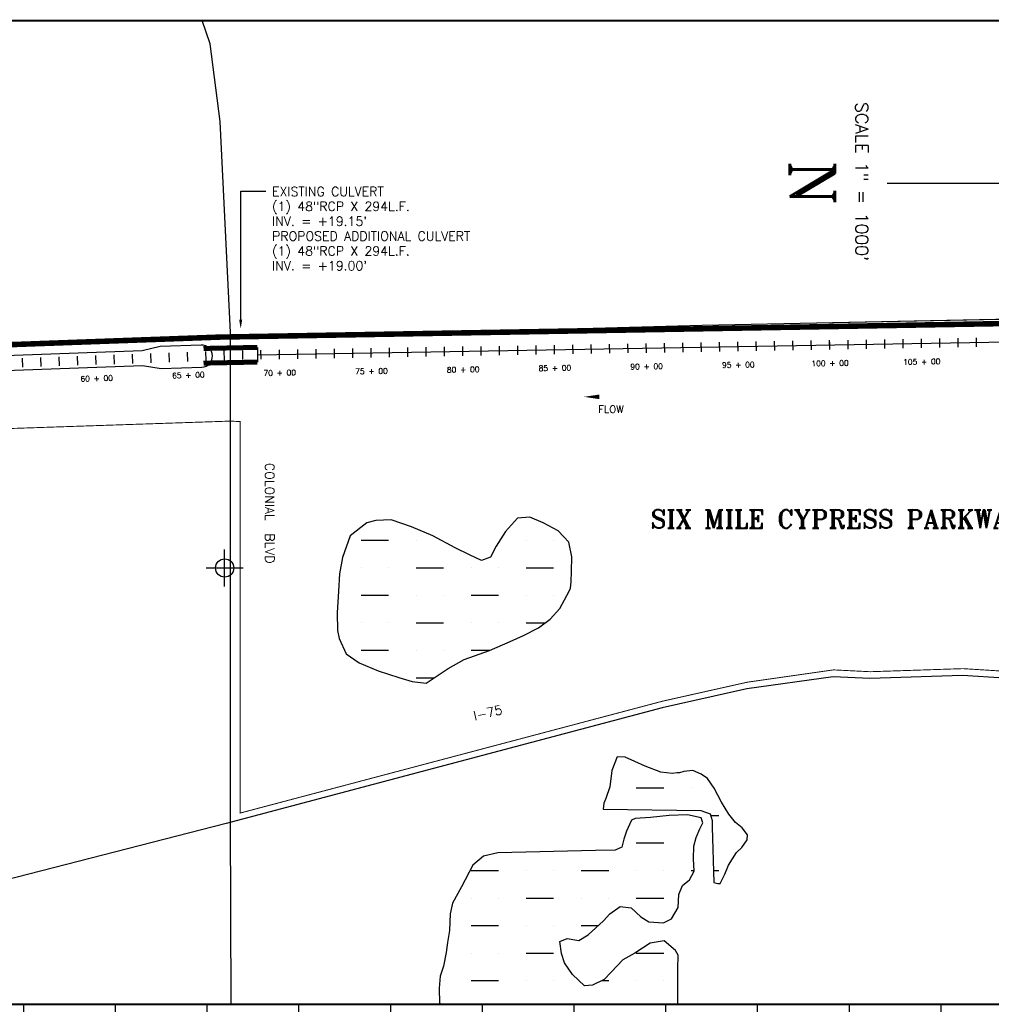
# Model space of a CAD drawing. Extents: x 236772 to 253542, y 822159 to 834586.
# Tile 4 of 5: x 242640 to 247936, y 829221 to 834586. Entities that reach past the tile are written whole.
import ezdxf
from ezdxf.enums import TextEntityAlignment as Align

# ---------------------------------------------------------------- set-up
doc = ezdxf.new("R2010")
doc.units = 0
doc.header["$LTSCALE"] = 800
doc.header["$PDMODE"] = 34
doc.header["$PDSIZE"] = 100
for name, pattern in [('CENTER', [0]), ('DASHED', [0]), ('STREAM', [0])]:
    doc.linetypes.add(name, pattern=pattern)
doc.layers.get('0').update_dxf_attribs({"linetype": 'CONTINUOUS'})
for name, color, linetype in [('BORDER', 1, 'CONTINUOUS'), ('GRID', 2, 'CONTINUOUS'), ('HATCH', 3, 'CONTINUOUS'), ('MAJROADS', 9, 'CONTINUOUS'), ('MORE_WL', 14, 'CONTINUOUS'), ('PLAKES', 5, 'CONTINUOUS'), ('PRSTRUCT', 13, 'CONTINUOUS'), ('SEC', 2, 'CONTINUOUS'), ('STATIONS', 7, 'CONTINUOUS'), ('STRUCTTEXT', 7, 'CONTINUOUS'), ('SUBBASINS', 6, 'DASHED'), ('SURVCENTER', 7, 'CENTER'), ('TEXT', 7, 'CONTINUOUS'), ('WSHEDS', 11, 'CONTINUOUS')]:
    doc.layers.add(name, color=color, linetype=linetype)
doc.styles.get("Standard").update_dxf_attribs({"font": 'ROMANT'})

# ---------------------------------------------------------------- blocks, each defined once
blk = doc.blocks.new('FCSTCK')
at = {"layer": 'SURVCENTER', "color": 0}
blk.add_line((0, -0.5), (0, 0.5), dxfattribs=at)
blk = doc.blocks.new('FCSTA')
at = {"color": 0}
blk.add_attdef('FCSTA', text='', height=1, dxfattribs=at).set_placement((0, 0), align=Align.MIDDLE)
blk = doc.blocks.new('*X')
at = {"color": 0}
for p, q in [((244500, 831750), (244650, 831750)), ((244800, 831750), (244800, 831750)), ((245400, 831750), (245400, 831750)), ((245550, 831750), (245550, 831750)), ((244500, 831600), (244500, 831600)), ((244650, 831600), (244650, 831600)), ((244800, 831600), (244950, 831600)), ((245100, 831600), (245100, 831600)), ((245250, 831600), (245250, 831600)), ((245400, 831600), (245550, 831600)), ((237028.1, 831384.4), (237028.1, 831414.4)), ((237037.5, 831384.4), (237037.5, 831421.9)), ((237046.9, 831384.4), (237046.9, 831414.4)), ((237628.1, 831384.4), (237628.1, 831414.4)), ((237637.5, 831384.4), (237637.5, 831421.9)), ((237646.9, 831384.4), (237646.9, 831414.4)), ((244500, 831450), (244650, 831450)), ((244800, 831450), (244800, 831450)), ((244950, 831450), (244950, 831450)), ((245100, 831450), (245250, 831450)), ((245400, 831450), (245400, 831450)), ((245550, 831450), (245550, 831450)), ((237000, 831384.4), (237075, 831384.4)), ((237018.7, 831384.4), (237006.7, 831405.2)), ((237056.3, 831384.4), (237068.3, 831405.2)), ((237600, 831384.4), (237675, 831384.4)), ((237618.7, 831384.4), (237606.7, 831405.2)), ((237656.3, 831384.4), (237668.3, 831405.2)), ((238200, 831384.4), (238221.4, 831384.4)), ((238218.7, 831384.4), (238217.7, 831386.2)), ((244500, 831300), (244500, 831300)), ((244650, 831300), (244650, 831300)), ((244800, 831300), (244950, 831300)), ((245100, 831300), (245100, 831300)), ((245250, 831300), (245250, 831300)), ((245400, 831300), (245504.5, 831300)), ((244500, 831150), (244650, 831150)), ((244800, 831150), (244800, 831150)), ((244950, 831150), (244950, 831150)), ((245100, 831150), (245200.7, 831150)), ((244800, 831000), (244899.2, 831000)), ((237318.7, 830864.8), (237306.7, 830885.6)), ((237328.1, 830864.8), (237328.1, 830894.8)), ((237337.5, 830864.8), (237337.5, 830902.3)), ((237346.9, 830864.8), (237346.9, 830894.8)), ((237356.3, 830864.8), (237368.3, 830885.6)), ((237918.7, 830864.8), (237906.7, 830885.6)), ((237928.1, 830864.8), (237928.1, 830894.8)), ((237937.5, 830864.8), (237937.5, 830902.3)), ((237946.9, 830864.8), (237946.9, 830894.8)), ((237956.3, 830864.8), (237968.3, 830885.6)), ((238518.7, 830864.8), (238506.7, 830885.6)), ((238528.1, 830864.8), (238528.1, 830894.8)), ((238537.5, 830864.8), (238537.5, 830902.3)), ((238546.9, 830864.8), (238546.9, 830894.8)), ((238556.3, 830864.8), (238568.3, 830885.6)), ((239118.7, 830864.8), (239106.7, 830885.6)), ((239128.1, 830864.8), (239128.1, 830894.8)), ((239137.5, 830864.8), (239137.5, 830902.3)), ((239146.9, 830864.8), (239146.9, 830894.8)), ((239156.3, 830864.8), (239168.3, 830885.6)), ((237300, 830864.8), (237375, 830864.8)), ((237900, 830864.8), (237975, 830864.8)), ((238500, 830864.8), (238575, 830864.8)), ((239100, 830864.8), (239175, 830864.8)), ((246000, 830400), (246150, 830400)), ((246300, 830400), (246300, 830400)), ((237000, 830345.2), (237075, 830345.2)), ((237018.7, 830345.2), (237006.7, 830365.9)), ((237028.1, 830345.2), (237028.1, 830375.2)), ((237037.5, 830345.2), (237037.5, 830382.7)), ((237046.9, 830345.2), (237046.9, 830375.2)), ((237056.3, 830345.2), (237068.3, 830365.9)), ((237600, 830345.2), (237675, 830345.2)), ((237618.7, 830345.2), (237606.7, 830365.9)), ((237628.1, 830345.2), (237628.1, 830375.2)), ((237637.5, 830345.2), (237637.5, 830382.7)), ((237646.9, 830345.2), (237646.9, 830375.2)), ((237656.3, 830345.2), (237668.3, 830365.9)), ((238200, 830345.2), (238275, 830345.2)), ((238218.7, 830345.2), (238206.7, 830365.9)), ((238228.1, 830345.2), (238228.1, 830375.2)), ((238237.5, 830345.2), (238237.5, 830382.7)), ((238246.9, 830345.2), (238246.9, 830375.2)), ((238256.3, 830345.2), (238268.3, 830365.9)), ((238800, 830345.2), (238875, 830345.2)), ((238818.7, 830345.2), (238806.7, 830365.9)), ((238828.1, 830345.2), (238828.1, 830375.2)), ((238837.5, 830345.2), (238837.5, 830382.7)), ((238846.9, 830345.2), (238846.9, 830375.2)), ((238856.3, 830345.2), (238868.3, 830365.9)), ((239400, 830345.2), (239475, 830345.2)), ((239418.7, 830345.2), (239406.7, 830365.9)), ((239428.1, 830345.2), (239428.1, 830375.2)), ((239437.5, 830345.2), (239437.5, 830382.7)), ((239446.9, 830345.2), (239446.9, 830375.2)), ((239456.3, 830345.2), (239468.3, 830365.9)), ((246405.2, 830250), (246450, 830250)), ((246000, 830100), (246150, 830100)), ((246300, 830100), (246300, 830100)), ((246450, 830100), (246450, 830100)), ((245100, 829950), (245250, 829950)), ((245400, 829950), (245400, 829950)), ((245550, 829950), (245550, 829950)), ((245700, 829950), (245850, 829950)), ((246000, 829950), (246000, 829950)), ((246150, 829950), (246150, 829950)), ((246300, 829950), (246315.2, 829950)), ((246421.1, 829950), (246450, 829950)), ((237937.5, 829849.1), (237937.5, 829863)), ((238537.5, 829825.5), (238537.5, 829863)), ((239137.5, 829825.5), (239137.5, 829863)), ((239737.5, 829825.5), (239737.5, 829863)), ((237928.1, 829854.2), (237928.1, 829855.5)), ((237946.9, 829844), (237946.9, 829855.5)), ((237962.1, 829835.7), (237968.3, 829846.3)), ((238500, 829825.5), (238575, 829825.5)), ((238518.7, 829825.5), (238506.7, 829846.3)), ((238528.1, 829825.5), (238528.1, 829855.5)), ((238546.9, 829825.5), (238546.9, 829855.5)), ((238556.3, 829825.5), (238568.3, 829846.3)), ((239100, 829825.5), (239175, 829825.5)), ((239118.7, 829825.5), (239106.7, 829846.3)), ((239128.1, 829825.5), (239128.1, 829855.5)), ((239146.9, 829825.5), (239146.9, 829855.5)), ((239156.3, 829825.5), (239168.3, 829846.3)), ((239700, 829825.5), (239775, 829825.5)), ((239718.7, 829825.5), (239706.7, 829846.3)), ((239728.1, 829825.5), (239728.1, 829855.5)), ((239746.9, 829825.5), (239746.9, 829855.5)), ((239756.3, 829825.5), (239768.3, 829846.3)), ((240300, 829825.5), (240355.2, 829825.5)), ((240318.7, 829825.5), (240306.7, 829846.3)), ((240328.1, 829825.5), (240328.1, 829855.5)), ((240337.5, 829825.5), (240337.5, 829846.3)), ((240346.9, 829825.5), (240346.9, 829835.3)), ((245100, 829800), (245100, 829800)), ((245250, 829800), (245250, 829800)), ((245400, 829800), (245550, 829800)), ((245700, 829800), (245700, 829800)), ((245850, 829800), (245850, 829800)), ((246000, 829800), (246150, 829800)), ((245100, 829650), (245250, 829650)), ((245400, 829650), (245400, 829650)), ((245550, 829650), (245550, 829650)), ((245700, 829650), (245792.9, 829650)), ((245100, 829500), (245100, 829500)), ((245250, 829500), (245250, 829500)), ((245400, 829500), (245550, 829500)), ((246000, 829500), (246150, 829500)), ((238818.7, 829305.9), (238806.7, 829326.7)), ((238828.1, 829305.9), (238828.1, 829335.9)), ((238837.5, 829305.9), (238837.5, 829343.4)), ((238846.9, 829305.9), (238846.9, 829335.9)), ((238856.3, 829305.9), (238868.3, 829326.7)), ((239410.1, 829320.9), (239406.7, 829326.7)), ((239428.1, 829327.5), (239428.1, 829335.9)), ((239437.5, 829331), (239437.5, 829343.4)), ((239446.9, 829334.4), (239446.9, 829335.9)), ((241218.7, 829305.9), (241206.7, 829326.7)), ((241228.1, 829305.9), (241228.1, 829335.9)), ((241237.5, 829305.9), (241237.5, 829343.4)), ((241246.9, 829305.9), (241246.9, 829335.9)), ((241256.3, 829305.9), (241268.3, 829326.7)), ((241818.7, 829305.9), (241806.7, 829326.7)), ((241828.1, 829305.9), (241828.1, 829335.9)), ((241837.5, 829305.9), (241837.5, 829343.4)), ((241846.9, 829305.9), (241846.9, 829335.9)), ((241856.3, 829305.9), (241868.3, 829326.7)), ((242418.7, 829305.9), (242406.7, 829326.7)), ((242428.1, 829305.9), (242428.1, 829335.9)), ((242437.5, 829305.9), (242437.5, 829343.4)), ((242446.9, 829305.9), (242446.9, 829335.9)), ((242456.3, 829305.9), (242466.8, 829324.2)), ((244950, 829350), (244950, 829350)), ((245100, 829350), (245250, 829350)), ((245400, 829350), (245400, 829350)), ((245550, 829350), (245550, 829350)), ((245813, 829350), (245850, 829350)), ((246000, 829350), (246000, 829350)), ((246150, 829350), (246150, 829350)), ((238800, 829305.9), (238875, 829305.9)), ((241200, 829305.9), (241275, 829305.9)), ((241800, 829305.9), (241875, 829305.9)), ((242400, 829305.9), (242475, 829305.9))]:
    blk.add_line(p, q, dxfattribs=at)
blk = doc.blocks.new('FLARROW')
at = {"layer": 'PLAKES', "color": 0}
blk.add_lwpolyline([(0, 0, 0, 0.05, 0), (0.168, 0, 0, 0, -0.087559), (0.267, -0.018, 0, 0, 0.245722), (0.355, -0.006, 0, 0, -0.309425), (0.492, -0.004, 0, 0, 0), (0.558, -0.006, 0, 0, 0)], format="xyseb", dxfattribs=at)
blk.add_text('FLOW', height=0.08, dxfattribs=at).set_placement((0.295, -0.176), align=Align.CENTER)

msp = doc.modelspace()

# ---------------------------------------------------------------- linework, layer by layer
at = {"layer": 'BORDER', "color": 0, "const_width": 10}
msp.add_lwpolyline([(236786.8, 824121), (253536.8, 824121), (253536.8, 834581), (236786.8, 834581)], close=True, dxfattribs=at)
msp.add_lwpolyline([(236786.8, 829221), (253536.8, 829221)], dxfattribs=at)
at = {"layer": 'GRID', "color": 0}
for points in [[(242661.8, 824221), (242661.8, 829221)], [(243161.8, 824221), (243161.8, 829221)], [(243661.8, 824221), (243661.8, 829221)], [(244161.8, 824221), (244161.8, 829221)], [(244661.8, 824221), (244661.8, 829221)], [(245161.8, 824221), (245161.8, 829221)], [(245661.8, 824221), (245661.8, 829221)], [(246161.8, 824221), (246161.8, 829221)], [(246661.8, 824221), (246661.8, 829221)], [(247161.8, 824221), (247161.8, 829221)], [(247661.8, 824221), (247661.8, 829221)]]:
    msp.add_lwpolyline(points, dxfattribs=at)
at = {"layer": 'MAJROADS', "color": 0}
for points in [[(243791.9, 829221), (243789.3, 830228.3), (243788.4, 832882.4), (243732.2, 834032.1), (243678.5, 834454.4), (243634.5, 834581)], [(243820, 832850.1), (239763.6, 832713.5), (238966.1, 832711.7), (238460.3, 832690.9), (238192.8, 832729.6), (237945.7, 832794), (237514.1, 833000.3), (237293.8, 833154.4), (236786.8, 833523.2)], [(253536.8, 833020), (252904.3, 833006.4), (252535.7, 833017.5), (251261.9, 833001.7), (249116.5, 832975.7), (246359.2, 832920.6), (243788.4, 832849)], [(253536.8, 829549), (249303.7, 830759.1), (248967.6, 830813), (248658.2, 830846.2), (248449, 830916.3), (248006.2, 830998.7), (247778.5, 831013), (247272.7, 830996.2), (247072.9, 831006.2), (246602.6, 830939.1), (246141.8, 830835.8), (243765.1, 830206.5), (239927.4, 829221)]]:
    msp.add_lwpolyline(points, dxfattribs=at)
at = {"layer": 'MORE_WL', "color": 0}
for points in [[(245644.6, 831525.4), (245647, 831579.4), (245649.5, 831658.4), (245633.1, 831739.3), (245575.5, 831800.9), (245493.4, 831844.9), (245420.5, 831875.6), (245352.2, 831869.8), (245287.8, 831797.7), (245236.5, 831718), (245206.1, 831657.8), (245157.4, 831639.6), (245090.6, 831669.9), (245012.7, 831708.6), (244891.2, 831774), (244776.1, 831823), (244663.9, 831860.7), (244581.5, 831857.6), (244531, 831844.3), (244440, 831773.8), (244399.9, 831654.9), (244382.6, 831566), (244378.1, 831471.6), (244369.5, 831354.3), (244371.3, 831258.6), (244380.7, 831214.8), (244419.3, 831130.9), (244490.5, 831081.6), (244593.6, 831037.4), (244706.5, 831001.1), (244779.7, 830979.2), (244854.5, 830970), (244975.9, 831051.6), (245061.9, 831099.2), (245200.1, 831149.7), (245313.8, 831198.3), (245385.8, 831229.7), (245467.6, 831272.8), (245530.7, 831319.3), (245583.6, 831377.5), (245622.7, 831448.4), (245641.4, 831487.1)], [(246195.6, 830479.5), (246133.8, 830485), (246048.7, 830518.3), (245992.7, 830544.2), (245939.2, 830567), (245896.7, 830569.1), (245867.1, 830494.2), (245855.8, 830405.3), (245834.6, 830343), (245822.8, 830317.3), (245820.6, 830284.7), (246352.9, 830277.2), (246402.5, 830258.2), (246414.4, 830221.8), (246414.6, 830186.8), (246422.9, 829885.1), (246444.7, 829879.3), (246458.4, 829880.1), (246482.2, 829929.7), (246502.2, 829979), (246546.9, 830047.4), (246575.1, 830075.3), (246605.7, 830116.6), (246606.5, 830145.1), (246578.2, 830181.7), (246540.8, 830210.9), (246505, 830256.6), (246465.2, 830323.3), (246425.7, 830398), (246388.1, 830451.1), (246354.9, 830475.7), (246308.1, 830494.3), (246259, 830489.8), (246236.3, 830481.9), (246223.6, 830482.8)]]:
    msp.add_lwpolyline(points, close=True, dxfattribs=at)
msp.add_lwpolyline([(246227.4, 829221), (246226.5, 829413.1), (246229.1, 829489.3), (246214.8, 829513.4), (246151.6, 829566.2), (246075.3, 829554.1), (245993.2, 829499.1), (245927.5, 829462.8), (245863.8, 829396.3), (245824.5, 829355.3), (245761.6, 829326.1), (245717.4, 829321.6), (245653.1, 829384.2), (245608.4, 829446.7), (245593.6, 829498.1), (245584, 829563.3), (245624.6, 829579.4), (245687.5, 829568), (245737.4, 829599.2), (245822.1, 829676.7), (245856.9, 829714.2), (245913.4, 829754.6), (245972.4, 829747.3), (246026.1, 829698.2), (246068.8, 829670.1), (246149.1, 829665.5), (246193.2, 829686.5), (246229.6, 829749.3), (246232.9, 829818.7), (246251.8, 829869.1), (246289.8, 829899.2), (246315.4, 829945.7), (246312.5, 830013.4), (246314.7, 830082.1), (246326.3, 830129.2), (246347, 830176.4), (246363.6, 830209.9), (246353.9, 830237.2), (246279.8, 830253.1), (246180.1, 830250.2), (246078.1, 830238.2), (245993.6, 830232.7), (245974.4, 830224.8), (245947.8, 830165.3), (245932, 830121.7), (245922.2, 830076.4), (245885.8, 830060), (245777.8, 830059.1), (245244.9, 830046), (245167.9, 830028.2), (245109, 829978.6), (245047.1, 829861.7), (244999.3, 829771.5), (244986.1, 829714.2), (244982.2, 829624), (244971.1, 829557.6), (244964.9, 829502.5), (244950, 829428.4), (244931.8, 829373.8), (244926, 829308.5), (244927.3, 829226.5), (244930.9, 829221)], dxfattribs=at)
at = {"layer": 'PLAKES', "color": 0}
msp.add_line((243406, 832804.8), (243306.8, 832781.2), dxfattribs=at)
msp.add_lwpolyline([(243628.1, 832812.8), (243406, 832804.8)], dxfattribs=at)
at = {"layer": 'PLAKES', "color": 0, "linetype": 'STREAM'}
msp.add_lwpolyline([(243935.4, 832760.1), (248447.5, 832837.9)], dxfattribs=at)
at = {"layer": 'PLAKES', "color": 0}
msp.add_lwpolyline([(243306.8, 832781.2), (239765.2, 832653.6), (238355.3, 832629, 0.167872), (238294, 832606.6), (237656.3, 832088.1, -0.289472), (237603.3, 832081.8), (237360.4, 832197.4, 0.289472), (237307.4, 832191), (237221.5, 832121.2, 0.551022), (237231.5, 832037.3), (237811.3, 831761.2, 0.289472), (237864.4, 831767.5), (237950.3, 831837.4, 0.551022), (237940.2, 831921.3), (237783.2, 831996.1, -0.551022), (237773.2, 832080), (238323, 832527.1, -0.167872), (238384.4, 832549.5), (239767.3, 832573.6), (243309.7, 832701.3), (243410.4, 832684.9), (243632.4, 832692.9)], format="xyb", dxfattribs=at)
msp.add_arc((243630.2, 832752.8), 60, 272.0641, 92.0641, dxfattribs=at)
at = {"layer": 'PRSTRUCT', "color": 0}
msp.add_line((243935.4, 832800.5), (243935.4, 832720.5), dxfattribs=at)
at = {"layer": 'PRSTRUCT', "color": 0, "const_width": 27.2}
for points in [[(243935.4, 832800.5), (243641.5, 832794.6)], [(243935.4, 832720.5), (243641.5, 832714.6)]]:
    msp.add_lwpolyline(points, dxfattribs=at)
at = {"layer": 'SEC', "color": 0}
msp.add_point((243756.8, 831598.4), dxfattribs=at)
at = {"layer": 'STRUCTTEXT', "color": 0}
for p, q in [((243844.1, 832951.9), (243844.1, 833651.8)), ((243844.1, 833651.8), (243982, 833651.8))]:
    msp.add_line(p, q, dxfattribs=at)
msp.add_solid([(243852.5, 832951.9), (243835.8, 832951.9), (243844.1, 832901.9)], dxfattribs=at)
at = {"layer": 'SUBBASINS', "color": 0, "linetype": 'DASHED', "const_width": 5}
for points in [[(236870.9, 832266.6), (238162, 832737.6), (238192.8, 832729.6), (238460.3, 832690.9), (238966.1, 832711.7), (239763.6, 832713.5), (243788.4, 832849), (246359.2, 832920.6), (249116.5, 832975.7)], [(248008.6, 831035.7), (247780.9, 831050), (247275.1, 831033.2), (247075.4, 831043.2), (246605, 830976), (246144.3, 830872.8), (243841.7, 830263.1), (243841.7, 832396.2), (243788.6, 832398.8), (239771.7, 832263.6), (238975.9, 832261.7), (238457.7, 832240.4), (238228.1, 832100.8), (238044.4, 831887.6), (237805.1, 831589.6)]]:
    msp.add_lwpolyline(points, dxfattribs=at)
at = {"layer": 'TEXT', "color": 0}
msp.add_line((248495.3, 833693.7), (247368.2, 833693.7), dxfattribs=at)
at = {"layer": 'WSHEDS', "color": 0, "const_width": 30}
msp.add_lwpolyline([(236786.8, 833523.2), (237293.8, 833154.4), (237945.7, 832794), (238192.8, 832729.6), (238460.3, 832690.9), (239763.6, 832713.5), (243732.7, 832856.6), (252912.1, 833014.9)], dxfattribs=at)

# ---------------------------------------------------------------- block references
at = {"layer": 'HATCH', "color": 0}
msp.add_blockref('*X', (0, 0), dxfattribs=at)
msp.add_blockref('*X', (0, 0), dxfattribs=at)
msp.add_blockref('*X', (0, 0), dxfattribs=at)
at = {"layer": 'PLAKES', "color": 0, "xscale": 500, "yscale": 500, "zscale": 500}
msp.add_blockref('FLARROW', (245715.2, 832531), dxfattribs=at)
at = {"layer": 'STATIONS', "color": 0}
for p, xscale, yscale, zscale, rotation in [((245355.1, 832784.6), 50, 50, 50, 1), ((245455.1, 832786.3), 50, 50, 50, 1), ((245555.1, 832788), 50, 50, 50, 1), ((245655.1, 832789.7), 50, 50, 50, 1), ((245755.1, 832791.5), 50, 50, 50, 1), ((245855.1, 832793.2), 50, 50, 50, 1), ((245955.1, 832794.9), 50, 50, 50, 1), ((246055, 832796.6), 50, 50, 50, 1), ((246055, 832796.6), 30, 30, 30, 1), ((246155, 832798.3), 50, 50, 50, 1), ((246255, 832800.1), 50, 50, 50, 1), ((246355, 832801.8), 50, 50, 50, 1), ((246455, 832803.5), 50, 50, 50, 1), ((246555, 832805.2), 50, 50, 50, 1), ((246555, 832805.2), 30, 30, 30, 1), ((246654.9, 832807), 50, 50, 50, 1), ((246754.9, 832808.7), 50, 50, 50, 1), ((246854.9, 832810.4), 50, 50, 50, 1), ((246954.9, 832812.1), 50, 50, 50, 1), ((247054.9, 832813.9), 50, 50, 50, 1), ((247054.9, 832813.9), 30, 30, 30, 1), ((247154.9, 832815.6), 50, 50, 50, 1), ((247254.9, 832817.3), 50, 50, 50, 1), ((247354.8, 832819), 50, 50, 50, 1), ((247454.8, 832820.8), 50, 50, 50, 1), ((247554.8, 832822.5), 50, 50, 50, 1), ((247554.8, 832822.5), 30, 30, 30, 1), ((247654.8, 832824.2), 50, 50, 50, 1), ((247754.8, 832825.9), 50, 50, 50, 1), ((247854.8, 832827.7), 50, 50, 50, 1), ((243055.8, 832731.3), 50, 50, 50, 2), ((243155.8, 832734.9), 50, 50, 50, 2), ((243255.7, 832738.5), 50, 50, 50, 2), ((243355.7, 832742.1), 50, 50, 50, 2), ((243455.6, 832745.6), 50, 50, 50, 2), ((243555.5, 832749.2), 50, 50, 50, 2), ((243555.5, 832749.2), 30, 30, 30, 2), ((243655.5, 832752.8), 50, 50, 50, 2), ((243755.4, 832756.4), 50, 50, 50, 2), ((243855.4, 832758.7), 50, 50, 50, 1), ((243955.3, 832760.4), 50, 50, 50, 1), ((244055.3, 832762.1), 50, 50, 50, 1), ((244055.3, 832762.1), 30, 30, 30, 1), ((244155.3, 832763.9), 50, 50, 50, 1), ((244255.3, 832765.6), 50, 50, 50, 1), ((244355.3, 832767.3), 50, 50, 50, 1), ((244455.3, 832769), 50, 50, 50, 1), ((244555.3, 832770.8), 50, 50, 50, 1), ((244555.3, 832770.8), 30, 30, 30, 1), ((244655.2, 832772.5), 50, 50, 50, 1), ((244755.2, 832774.2), 50, 50, 50, 1), ((244855.2, 832775.9), 50, 50, 50, 1), ((244955.2, 832777.7), 50, 50, 50, 1), ((245055.2, 832779.4), 50, 50, 50, 1), ((245055.2, 832779.4), 30, 30, 30, 1), ((245155.2, 832781.1), 50, 50, 50, 1), ((245255.2, 832782.8), 50, 50, 50, 1), ((245555.1, 832788), 30, 30, 30, 1), ((242656.1, 832717), 50, 50, 50, 2), ((242756, 832720.6), 50, 50, 50, 2), ((242856, 832724.2), 50, 50, 50, 2), ((242955.9, 832727.7), 50, 50, 50, 2), ((243055.8, 832731.3), 30, 30, 30, 2)]:
    msp.add_blockref('FCSTCK', p, dxfattribs=dict(at, xscale=xscale, yscale=yscale, zscale=zscale, rotation=rotation))
at = {"layer": 'STATIONS', "color": 0, "xscale": 30, "yscale": 30, "zscale": 30}
for p, rotation, values in [((245556.8, 832688), 1, {'FCSTA': '85 + 00'}), ((246056.8, 832696.6), 1, {'FCSTA': '90 + 00'}), ((246556.7, 832705.3), 1, {'FCSTA': '95 + 00'}), ((247056.6, 832713.9), 1, {'FCSTA': '100 + 00'}), ((247556.5, 832722.5), 1, {'FCSTA': '105 + 00'}), ((243059.4, 832631.4), 2, {'FCSTA': '60 + 00'}), ((243559.1, 832649.3), 2, {'FCSTA': '65 + 00'}), ((244057.1, 832662.2), 1, {'FCSTA': '70 + 00'}), ((244557, 832670.8), 1, {'FCSTA': '75 + 00'}), ((245056.9, 832679.4), 1, {'FCSTA': '80 + 00'})]:
    msp.add_blockref('FCSTA', p, dxfattribs=dict(at, rotation=rotation)).add_auto_attribs(values)

# ---------------------------------------------------------------- texts
at = {"layer": 'MAJROADS', "color": 0}
for s, rotation, p in [('COLONIAL  BLVD', 270.0978, (243977.1, 832171)), ('I-75', 13.281, (245120.1, 830767.2))]:
    msp.add_text(s, height=50, rotation=rotation, dxfattribs=at).set_placement(p)
at = {"layer": 'STRUCTTEXT', "color": 0}
for s, p in [('EXISTING CULVERT', (244015.3, 833624.7)), ('(1) 48"RCP X 294L.F.', (244015.3, 833543.8)), ("INV. = +19.15'", (244015.3, 833462.8)), ('PROPOSED ADDITIONAL CULVERT', (244015.3, 833381.9)), ('(1) 48"RCP X 294L.F.', (244015.3, 833300.9)), ("INV. = +19.00'", (244015.3, 833220))]:
    msp.add_text(s, height=50, dxfattribs=at).set_placement(p)
at = {"layer": 'TEXT', "color": 0}
for s, height, p in [('SCALE 1" = 1000\'', 68.607, (247195.8, 833702.9)), ('N', 245, (246837.3, 833696))]:
    msp.add_text(s, height=height, rotation=270, dxfattribs=at).set_placement(p, align=Align.CENTER)
msp.add_text(' SIX MILE CYPRESS PARKWAY BASIN  ', height=99.995, dxfattribs=at).set_placement((246009.9, 831815.4))

doc.saveas('drawing.dxf')
